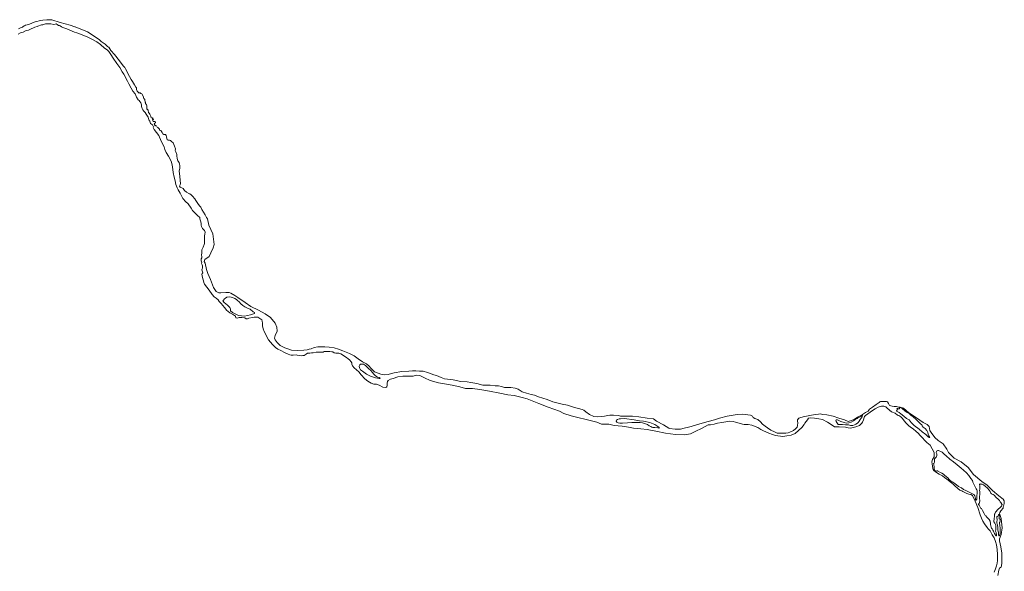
# Model space of a CAD drawing. Header units: metres. Extents: x 347609 to 404409, y 8547781 to 8605413.
# Tile 27 of 37: x 400250 to 403323, y 8585252 to 8586973. Entities that reach past the tile are written whole.
import ezdxf

# ---------------------------------------------------------------- set-up
doc = ezdxf.new("R2010")
doc.units = ezdxf.units.M
doc.layers.get('0').update_dxf_attribs({"color": 3})
doc.layers.add('01. RIO', color=7, linetype='Continuous', lineweight=5, true_color=0x2776bb)

# ---------------------------------------------------------------- blocks, each defined once
blk = doc.blocks.new('REIORORI')
at = {"layer": '01. RIO', "color": 152, "lineweight": 15, "true_color": 0x2776bb, "flags": 128}
for points in [[(400246.2, 8586944.6), (400254.9, 8586948), (400259.2, 8586949.9), (400261.8, 8586952.3), (400264.5, 8586953.7), (400268.5, 8586955.6), (400273.7, 8586957.1), (400277.1, 8586958.1), (400285.6, 8586961.3), (400291.8, 8586964), (400298.2, 8586965.8), (400303.4, 8586967.4), (400310.4, 8586969.5), (400315.7, 8586970.2), (400322.2, 8586971.5), (400335.1, 8586972.1), (400341.2, 8586972.4), (400346.6, 8586972.7), (400350.2, 8586972.1), (400375.9, 8586964.4), (400407.3, 8586955.5), (400422, 8586950.5), (400423.6, 8586950.4), (400430.6, 8586947.8), (400438.7, 8586944.2), (400461.8, 8586934.4), (400482.7, 8586921.4), (400499, 8586909.4), (400504.7, 8586905.1), (400516.3, 8586896.5), (400523.6, 8586889.2), (400526.7, 8586887.4), (400527.8, 8586886.8), (400534.6, 8586877.1), (400538.9, 8586872.1), (400541.7, 8586868.4), (400545.9, 8586863.7), (400561.3, 8586844.4), (400566.9, 8586837.1), (400574.2, 8586827.8), (400577.8, 8586823.5), (400580.3, 8586819.5), (400593, 8586795.8), (400598.2, 8586786.5), (400602.5, 8586779.4), (400608.8, 8586769.1), (400612.6, 8586762.7), (400614.2, 8586760.4), (400614.5, 8586758.8), (400614.6, 8586755.3), (400615.3, 8586751.8), (400616.9, 8586749.8), (400619.5, 8586747), (400621.4, 8586744.2), (400623.2, 8586743.6), (400624.3, 8586744.6), (400626, 8586744.4), (400628.3, 8586742.7), (400631.3, 8586741.1), (400636.5, 8586732.3), (400636.1, 8586730.2), (400637.9, 8586727.3), (400640.8, 8586723.8), (400640.7, 8586721), (400641.7, 8586717.6), (400642.9, 8586714.9), (400641.5, 8586713.7), (400642.8, 8586711.2), (400645.6, 8586706.9), (400646.7, 8586705.4), (400647.3, 8586700.9), (400646.9, 8586697), (400646.6, 8586693.8), (400646.8, 8586692.8), (400648.2, 8586693.2), (400649.2, 8586692.7), (400650.5, 8586690.6), (400650.9, 8586687.7), (400652.3, 8586685.5), (400652.5, 8586682.9), (400654.2, 8586681.1), (400655.9, 8586678.5), (400659, 8586671.7), (400659.6, 8586668.9), (400661.8, 8586668.1), (400663, 8586666.6), (400663.7, 8586665.8), (400664.6, 8586666.1), (400665.1, 8586665.4), (400665.2, 8586664.4), (400664.2, 8586663.5), (400663.5, 8586662.8), (400663.7, 8586662), (400664.6, 8586662.2), (400666, 8586662.3), (400667.2, 8586662), (400667.3, 8586661.3), (400665.8, 8586660.1), (400665.5, 8586658.5), (400665.3, 8586657), (400666.7, 8586655.6), (400669.8, 8586655.4), (400672.2, 8586655.2), (400673.8, 8586653.6), (400673.5, 8586651), (400671.7, 8586649.9), (400670.1, 8586647.6), (400671.3, 8586645.1), (400671.4, 8586642.9), (400671.5, 8586642), (400673.5, 8586642), (400674.2, 8586642.9), (400675.3, 8586642.2), (400676.5, 8586641.5), (400679.2, 8586637.2), (400681.2, 8586636), (400683.3, 8586634.8), (400686.2, 8586630.9), (400686.6, 8586629), (400687, 8586626.9), (400688.4, 8586626.8), (400689.8, 8586626.8), (400691.5, 8586625.7), (400694.7, 8586621.1), (400696.6, 8586617.1), (400699.8, 8586615), (400704.9, 8586614.4), (400706.9, 8586611.5), (400708.3, 8586606.8), (400710.3, 8586598.4), (400713.7, 8586597.1), (400718.1, 8586596.6), (400721.2, 8586595.7), (400724, 8586592.8), (400728.7, 8586589), (400732.9, 8586577.9), (400736, 8586569.8), (400735.6, 8586564.9), (400737.8, 8586560), (400740.8, 8586552.2), (400740.8, 8586548.2), (400742, 8586539.5), (400743.6, 8586532.4), (400747.8, 8586527.6), (400748.3, 8586521.9), (400749.8, 8586518.3), (400749.6, 8586509.9), (400748.1, 8586500.7), (400750.1, 8586484.3), (400750.6, 8586471.6), (400752.3, 8586461.5), (400751, 8586457.9), (400749.3, 8586453.6), (400750.7, 8586450.2), (400753.3, 8586449.6), (400756.6, 8586447.8), (400760.3, 8586446.1), (400764.2, 8586439.9), (400770.8, 8586434.8), (400778, 8586431), (400781.4, 8586429.4), (400784.9, 8586426.2), (400789.7, 8586422.2), (400796.3, 8586413.7), (400799.4, 8586408.7), (400807.6, 8586396.1), (400811.9, 8586390.8), (400815.1, 8586387.6), (400819, 8586380.5), (400829.3, 8586364.5), (400832.8, 8586356.1), (400836.3, 8586351.3), (400840.7, 8586331.8), (400853, 8586304.4), (400857, 8586271.4), (400854.1, 8586261.2), (400846.2, 8586245.1), (400841.1, 8586234.4), (400828.3, 8586224.2), (400826, 8586218.4), (400829.2, 8586212.7), (400833.6, 8586193.8), (400837.1, 8586180.6), (400845.3, 8586162), (400855.2, 8586136.8), (400863.6, 8586125.3), (400871.4, 8586120.7), (400878.2, 8586120.2), (400893.9, 8586121.4), (400904, 8586121.6), (400908.7, 8586119.2), (400921.7, 8586112.5), (400931.3, 8586105.7), (400953.8, 8586090.6), (400971.9, 8586078.5), (400995.8, 8586066.8), (401015.7, 8586055.5), (401032.5, 8586043.5), (401047.8, 8586026.1), (401052.9, 8586013.5), (401053.5, 8586000.9), (401047.4, 8585987.8), (401045.8, 8585979.4), (401047.3, 8585974.5), (401053.8, 8585965.3), (401063.5, 8585956.5), (401077.2, 8585949.4), (401089.6, 8585944.9), (401098.8, 8585941.4), (401117.4, 8585940.8), (401136.4, 8585942.3), (401147.4, 8585942.5), (401153.4, 8585944.5), (401159.8, 8585946.1), (401169.4, 8585949.8), (401180.4, 8585951.8), (401190.1, 8585952.5), (401202.3, 8585952.5), (401216.3, 8585951.4), (401231.7, 8585949.4), (401245.2, 8585945.4), (401258.2, 8585939.6), (401279.7, 8585931.5), (401294.3, 8585924.6), (401306.9, 8585915.3), (401319.7, 8585905.2), (401332.8, 8585899), (401340.7, 8585891.9), (401345.8, 8585885.5), (401358, 8585874.2), (401377.7, 8585866.9), (401388, 8585864.8), (401400.3, 8585865.9), (401410.4, 8585869.1), (401418.5, 8585871.5), (401443.1, 8585874.8), (401464.5, 8585876.5), (401476.4, 8585877.4), (401486.1, 8585877.4), (401498.4, 8585876.6), (401509.1, 8585875.8), (401512.6, 8585875), (401519.9, 8585873), (401529.3, 8585870.3), (401542.8, 8585865.3), (401551.4, 8585862.6), (401565.4, 8585857), (401575.6, 8585852.8), (401603.5, 8585848.8), (401626.6, 8585844.1), (401646.6, 8585842.8), (401658.3, 8585840.6), (401676.5, 8585837.9), (401695.4, 8585832.5), (401706.8, 8585832.5), (401719, 8585832.3), (401734.2, 8585830.7), (401744.6, 8585830.8), (401754, 8585828.8), (401763.1, 8585825.8), (401769.8, 8585825), (401775.6, 8585825.4), (401782.7, 8585825.4), (401796.1, 8585822.9), (401806.4, 8585819.8), (401818.8, 8585812.3), (401831.5, 8585808), (401846.9, 8585803.4), (401856.7, 8585801.3), (401869.3, 8585796.7), (401883.1, 8585792.3), (401896.3, 8585787.8), (401914.5, 8585780.7), (401943.5, 8585773.6), (401959.7, 8585770.4), (401978.2, 8585764.2), (402005.3, 8585757.1), (402011.1, 8585754.2), (402017, 8585749.7), (402028.3, 8585741.3), (402042.4, 8585735.2), (402052.3, 8585733.5), (402066.6, 8585734.4), (402075, 8585736.1), (402085.9, 8585737.9), (402091.8, 8585738.8), (402103.5, 8585738.6), (402118.9, 8585738.1), (402124.9, 8585736.2), (402143.2, 8585736.1), (402163, 8585735.5), (402182.1, 8585734.1), (402208.4, 8585729.9), (402228, 8585727.4), (402237.6, 8585720.6), (402259.2, 8585708.7), (402276.2, 8585698.2), (402278.1, 8585697.4), (402295.7, 8585694.9), (402313.1, 8585695.8), (402324.4, 8585698), (402337.1, 8585701.8), (402345.6, 8585703.6), (402362.3, 8585709.2), (402379.9, 8585714.6), (402398.8, 8585719.4), (402418.8, 8585724.5), (402434.4, 8585729.9), (402457.8, 8585736.4), (402489.6, 8585741.2), (402506.5, 8585741.7), (402531, 8585739.2), (402537.7, 8585736.4), (402539.2, 8585731.5), (402544.6, 8585728.3), (402554.4, 8585725.7), (402562.2, 8585717.9), (402569.1, 8585711), (402577.1, 8585705.1), (402584.2, 8585699.8), (402594.5, 8585692.5), (402605.8, 8585687.1), (402610.3, 8585685.1), (402611.8, 8585683.8), (402614.8, 8585682.9), (402623.5, 8585682.4), (402637, 8585682.4), (402641.3, 8585682.6), (402648.6, 8585684), (402653.7, 8585686), (402660.8, 8585689.1), (402665.5, 8585691.6), (402671.3, 8585696.7), (402676.7, 8585702), (402678.2, 8585707.2), (402678.4, 8585714.7), (402677.4, 8585720.8), (402678.2, 8585725), (402681.6, 8585729.4), (402685.6, 8585730.9), (402695.6, 8585733.9), (402722, 8585739.1), (402733.7, 8585740.7), (402743.3, 8585742.6), (402749.2, 8585742.9), (402755.7, 8585741.5), (402768.9, 8585740.4), (402788.8, 8585735.6), (402806.8, 8585729.6), (402824.7, 8585724.6), (402835.7, 8585719.6), (402846.4, 8585722.5), (402855.4, 8585726.9), (402865.2, 8585732.3), (402873.6, 8585736.6), (402880.5, 8585741.6), (402890.1, 8585747.7), (402898, 8585752), (402903.1, 8585757.9), (402911.9, 8585764.5), (402923.5, 8585772.1), (402932.5, 8585779), (402935, 8585780.8), (402936.6, 8585782.2), (402949.1, 8585781.6), (402955.6, 8585781.6), (402959.2, 8585780.2), (402962.1, 8585775.8), (402965.5, 8585769.7), (402972.9, 8585766.8), (402979.7, 8585766.3), (402987, 8585766.3), (402992.6, 8585764.1), (402998, 8585764.3), (403008.9, 8585760.5), (403025.1, 8585746.8), (403049.3, 8585730.4), (403069.8, 8585716.6), (403082.1, 8585710.3), (403089.3, 8585703.5), (403090, 8585697.9), (403090.9, 8585690.9), (403094.6, 8585684.9), (403106.6, 8585669.7), (403117.3, 8585660), (403132.4, 8585649.5), (403143.6, 8585633.3), (403148.9, 8585622.3), (403167.1, 8585605.4), (403189.1, 8585593.9), (403210.2, 8585575.9), (403227.4, 8585553.9), (403253.2, 8585532.3), (403270.2, 8585520.4), (403286.8, 8585504), (403306.2, 8585487.8), (403319.6, 8585477.1), (403323.2, 8585472.1), (403323.4, 8585464), (403321.9, 8585459.6), (403321, 8585455.7), (403320, 8585453.1), (403319.4, 8585449), (403312.9, 8585440.7), (403309, 8585435.6), (403308.1, 8585433.4), (403309.7, 8585429.1), (403313.6, 8585416.9), (403314.9, 8585406.6), (403316.2, 8585387.3), (403314, 8585366.7), (403308.8, 8585353), (403308.9, 8585346.8), (403312.9, 8585328.6), (403315.2, 8585308.9), (403316, 8585291.8), (403315.6, 8585288), (403315.8, 8585277.8), (403314.7, 8585269.7), (403313.4, 8585264.9), (403311.3, 8585263.4), (403308.7, 8585262), (403306.2, 8585255.9), (403303.3, 8585238.8)], [(403292.1, 8585249.3), (403295.5, 8585259.4), (403299.2, 8585269.5), (403301.4, 8585276.9), (403301.9, 8585285.6), (403302.4, 8585303.9), (403301.4, 8585320.1), (403299.5, 8585334.1), (403295.5, 8585345), (403292.1, 8585356.1), (403285.7, 8585365.7), (403279.1, 8585378.5), (403273.5, 8585384.9), (403269.5, 8585389.1), (403261.6, 8585400.5), (403256.3, 8585408.2), (403251.8, 8585418), (403248, 8585428.1), (403240.4, 8585450.7), (403232.7, 8585470.5), (403225.5, 8585486.2), (403223.6, 8585488.6), (403219.4, 8585491.3), (403212.8, 8585492.6), (403206.7, 8585495.2), (403193.7, 8585500.5), (403191.3, 8585502.9), (403184.4, 8585505.6), (403178, 8585509.8), (403169.3, 8585518.1), (403164.2, 8585523.4), (403158.8, 8585527.6), (403143.9, 8585539.6), (403136.9, 8585544.7), (403130.4, 8585549.6), (403120.4, 8585555.4), (403108.8, 8585561.9), (403103.8, 8585566.4), (403101.4, 8585569.2), (403100.4, 8585573.2), (403098.8, 8585580.2), (403097.8, 8585587.1), (403097.3, 8585593.8), (403099.2, 8585601.2), (403104.9, 8585609.2), (403104.1, 8585622.2), (403091.9, 8585645.6), (403081.9, 8585653.6), (403075.4, 8585660.3), (403067.8, 8585668), (403059.3, 8585676.9), (403055.2, 8585681.4), (403047.4, 8585689.1), (403039.6, 8585695.2), (403030, 8585702.5), (403025.2, 8585705.5), (403017.3, 8585714), (403010.6, 8585721.1), (403005.3, 8585728.2), (402999.9, 8585733.4), (402994.5, 8585738.2), (402990, 8585738.8), (402982.2, 8585745.1), (402971.7, 8585749.6), (402964.6, 8585755), (402956.9, 8585762.2), (402953.2, 8585765), (402947.8, 8585766.7), (402940.3, 8585766.7), (402936, 8585766.5), (402929.3, 8585763.5), (402920.3, 8585758.8), (402914.7, 8585755.3), (402905, 8585748.4), (402897.6, 8585742.9), (402890.5, 8585737.7), (402887.1, 8585734.9), (402886.1, 8585731.7), (402883.7, 8585724.1), (402881.1, 8585717.7), (402879, 8585714), (402871.4, 8585707.1), (402860.2, 8585703), (402843.3, 8585699), (402835.9, 8585699.6), (402827.9, 8585701.7), (402807.4, 8585703), (402793.6, 8585702.6), (402786.1, 8585707.6), (402771.7, 8585717.2), (402755.9, 8585725.6), (402744.5, 8585727.4), (402736.8, 8585728.2), (402731, 8585730), (402718.7, 8585730.8), (402712.5, 8585729.5), (402709.3, 8585724.6), (402701.2, 8585713.8), (402698.6, 8585710), (402691, 8585701.1), (402681.3, 8585690.8), (402670.2, 8585682.2), (402657.7, 8585676.6), (402644.8, 8585674.8), (402632.3, 8585672.9), (402609.5, 8585675.3), (402600.1, 8585678.3), (402588.7, 8585683.1), (402571.5, 8585690.1), (402563.7, 8585694), (402554.5, 8585700.3), (402535.1, 8585707.6), (402523.5, 8585709.8), (402511.8, 8585709.8), (402506.2, 8585711), (402496.2, 8585713.6), (402484.7, 8585717.5), (402476.6, 8585719.6), (402464.7, 8585719.9), (402453.7, 8585718.6), (402441.5, 8585716.6), (402427.7, 8585713.6), (402417.6, 8585711.2), (402406, 8585708.7), (402399.1, 8585708.4), (402380.2, 8585698.3), (402358.4, 8585688.5), (402343.7, 8585681.3), (402324.3, 8585677.4), (402297.1, 8585678.3), (402265.7, 8585682.8), (402235.5, 8585688.8), (402208.3, 8585693.9), (402188.5, 8585696.6), (402165.5, 8585698.1), (402150.3, 8585701.6), (402130.9, 8585705.2), (402105.2, 8585706.7), (402089, 8585710.6), (402066.3, 8585711.5), (402051.9, 8585716.9), (402034.9, 8585721.4), (402013.9, 8585726.5), (401996.6, 8585731.2), (401970.9, 8585736.9), (401948.8, 8585744.4), (401935.3, 8585751.6), (401899.7, 8585763.5), (401870.7, 8585775.8), (401834.5, 8585789.6), (401818.1, 8585794.1), (401793.6, 8585800), (401773.9, 8585802.7), (401749, 8585807.2), (401716.7, 8585813.8), (401686.2, 8585819.5), (401663.2, 8585821.8), (401641.4, 8585822.4), (401623.8, 8585827.5), (401600.2, 8585832.3), (401582.7, 8585835.3), (401557.1, 8585840.1), (401531.4, 8585847), (401513.4, 8585855), (401498.8, 8585863.1), (401488.9, 8585863.4), (401477.9, 8585861), (401459.2, 8585860.7), (401445.9, 8585860.8), (401430.8, 8585858.7), (401416.2, 8585853.5), (401407.5, 8585850.9), (401400, 8585847.4), (401397.6, 8585844.2), (401397.2, 8585838.8), (401397.1, 8585833.1), (401396.2, 8585827.7), (401393.3, 8585824.9), (401383, 8585826.3), (401372.2, 8585832.8), (401363.6, 8585836), (401355.8, 8585836.1), (401347.5, 8585838.9), (401336.6, 8585845.4), (401327.4, 8585852.4), (401316, 8585865.2), (401308.1, 8585874.4), (401293.8, 8585886.4), (401288.9, 8585893.3), (401287.2, 8585898.1), (401286.6, 8585901.8), (401284.4, 8585905.3), (401279.4, 8585911.4), (401275, 8585914.3), (401270, 8585918.5), (401262.2, 8585924.6), (401257.4, 8585927.7), (401252.2, 8585930.3), (401246.2, 8585932.7), (401242.2, 8585932.7), (401237.3, 8585932.8), (401231.3, 8585933.7), (401227.8, 8585936.4), (401224.4, 8585936.8), (401218.1, 8585937.2), (401206.9, 8585937.4), (401200.6, 8585937.2), (401197.3, 8585936.1), (401189.2, 8585936), (401180.6, 8585935.3), (401175.1, 8585935.1), (401166, 8585934), (401160.4, 8585933.5), (401156, 8585932.7), (401152, 8585932.5), (401148, 8585932), (401144.4, 8585929.5), (401141.4, 8585927.2), (401138.2, 8585925.4), (401134, 8585924.9), (401129, 8585924.3), (401123.3, 8585925.1), (401116.5, 8585925.8), (401112.6, 8585926.9), (401103.4, 8585926.6), (401096.9, 8585926.3), (401093.4, 8585927.6), (401087.6, 8585929.4), (401080.5, 8585932.9), (401076.4, 8585934.9), (401065.5, 8585941.2), (401055.6, 8585944.5), (401048, 8585950.3), (401038.6, 8585959.3), (401026.2, 8585974.5), (401021.9, 8585983.2), (401018.2, 8585991.2), (401012.6, 8585999.6), (401009.6, 8586008.7), (401007.6, 8586017.7), (401008.1, 8586025.9), (401007, 8586032.7), (401005.9, 8586036.1), (400999.8, 8586041), (400993.7, 8586044.6), (400987.9, 8586044.9), (400982, 8586044.7), (400976.2, 8586043.5), (400965.6, 8586042), (400961, 8586040), (400956.9, 8586039.6), (400953.2, 8586042.2), (400943.3, 8586043.4), (400934.8, 8586044), (400931.6, 8586042.9), (400928.4, 8586041.7), (400925.1, 8586042.9), (400923.3, 8586047.9), (400914.6, 8586053.7), (400906.3, 8586058.8), (400895.8, 8586066.5), (400890.1, 8586073.6), (400883, 8586082.4), (400879.9, 8586086), (400875.4, 8586090), (400872.9, 8586093.8), (400870, 8586099), (400862.9, 8586104.3), (400857.3, 8586108.3), (400850.9, 8586115.9), (400841.5, 8586128.8), (400834.6, 8586138.2), (400826.9, 8586147.8), (400825.2, 8586153), (400823.7, 8586158.1), (400822, 8586164.2), (400819.3, 8586174.2), (400818.4, 8586178.5), (400819.7, 8586180.5), (400821.7, 8586182.9), (400820.9, 8586186.1), (400819, 8586192.9), (400819.2, 8586195.5), (400820.9, 8586198), (400821.1, 8586201.1), (400820.3, 8586204.5), (400819.3, 8586208.3), (400817.6, 8586212.6), (400818.3, 8586213.8), (400817.5, 8586217), (400816.4, 8586220.2), (400816, 8586222.5), (400816.9, 8586226.4), (400819, 8586230.2), (400818.2, 8586234.2), (400817.4, 8586238.5), (400818.7, 8586245.5), (400818.8, 8586255.3), (400822.5, 8586263.1), (400825.9, 8586271.4), (400826.9, 8586274.3), (400827.2, 8586281.9), (400827.2, 8586288.8), (400826.8, 8586298.7), (400827.5, 8586303.8), (400828.7, 8586310.4), (400826.4, 8586314.7), (400822.5, 8586319.7), (400820.2, 8586321.4), (400817.6, 8586327.7), (400816.8, 8586331.4), (400816.4, 8586338.2), (400813.9, 8586345.2), (400812.3, 8586351.6), (400811.9, 8586355.8), (400805.1, 8586361.8), (400797.4, 8586369.4), (400789.4, 8586377), (400785.2, 8586384.5), (400776.3, 8586398.4), (400767.5, 8586405.2), (400760.6, 8586413.4), (400759, 8586415.1), (400751.1, 8586431.8), (400744.5, 8586441.6), (400741.2, 8586448), (400737.3, 8586459.1), (400735.4, 8586470.1), (400732.5, 8586481.1), (400729.4, 8586495.9), (400728.2, 8586505), (400725.5, 8586519.9), (400722.4, 8586531.7), (400714.1, 8586547), (400707.5, 8586558), (400703.1, 8586568.1), (400700.5, 8586575.7), (400691.2, 8586594.3), (400684.1, 8586611.7), (400669.8, 8586630), (400667, 8586636), (400667.2, 8586638.9), (400664.3, 8586644.5), (400658.4, 8586649.1), (400656.7, 8586656.1), (400653.4, 8586660.7), (400650.9, 8586668.4), (400645.2, 8586678.4), (400641.3, 8586683.3), (400637.1, 8586687.2), (400634.7, 8586691.1), (400631.8, 8586695.4), (400630.2, 8586702.2), (400630.1, 8586707.2), (400628.5, 8586712.9), (400625.3, 8586717.7), (400622.6, 8586720.4), (400620.2, 8586723.2), (400615.1, 8586730.9), (400610.1, 8586741.1), (400603, 8586750.2), (400597.7, 8586758.8), (400590.4, 8586772.5), (400586.1, 8586780.8), (400575.5, 8586802.7), (400569.5, 8586810.1), (400562.2, 8586823.9), (400553.7, 8586835.8), (400541.8, 8586853.1), (400534.7, 8586864.2), (400528.2, 8586873), (400522.6, 8586879), (400515.2, 8586884.1), (400502.1, 8586895.6), (400490.8, 8586903.2), (400477.4, 8586910.9), (400462.7, 8586918.5), (400444.7, 8586925.7), (400428.2, 8586932), (400421.2, 8586934), (400413.5, 8586936.8), (400397, 8586944.1), (400384.5, 8586948.4), (400380.6, 8586950.5), (400376.4, 8586954), (400374.1, 8586954.4), (400372.5, 8586954.2), (400370.6, 8586954.9), (400367.2, 8586958), (400363.4, 8586959.6), (400361, 8586959.1), (400356.8, 8586957.9), (400347.5, 8586959.6), (400339.2, 8586960.2), (400330.7, 8586959.4), (400322.6, 8586956.6), (400318.1, 8586956.5), (400306.9, 8586952.4), (400304.9, 8586951), (400297.4, 8586948.9), (400291, 8586945.8), (400287.5, 8586945), (400283.2, 8586942.9), (400277, 8586940.4), (400270.3, 8586938.7), (400261.1, 8586933.6), (400253, 8586931.9), (400245.5, 8586927.8)]]:
    blk.add_lwpolyline(points, dxfattribs=at)
for points in [[(400889.6, 8586102), (400886, 8586097.8), (400884.5, 8586095.3), (400888.3, 8586090.8), (400898.2, 8586082.6), (400905.6, 8586074.6), (400908.3, 8586070.2), (400908.5, 8586064.9), (400913.8, 8586059.5), (400932.7, 8586049.8), (400951.9, 8586048.1), (400970.8, 8586052.1), (400983.3, 8586056.5), (400982.4, 8586059.5), (400978.4, 8586061.8), (400968.9, 8586069.2), (400960.9, 8586072.5), (400952.9, 8586077.4), (400946.4, 8586081.6), (400939.9, 8586086.6), (400934.6, 8586092.1), (400929.6, 8586096.5), (400926.6, 8586099.5), (400921.8, 8586103), (400914.2, 8586106.6), (400906.2, 8586107.9), (400896.9, 8586107), (400892.7, 8586104.3)], [(401323.4, 8585897.9), (401328.9, 8585893.5), (401338.7, 8585885.1), (401345.8, 8585878), (401350.8, 8585871.7), (401355, 8585866.5), (401359.9, 8585862.6), (401363.7, 8585860), (401367.2, 8585857.7), (401372.2, 8585856.1), (401374.7, 8585854.6), (401374.2, 8585853.6), (401371.7, 8585853.5), (401360.4, 8585855.1), (401345.5, 8585860.4), (401332.1, 8585866.5), (401319.6, 8585876.8), (401313.7, 8585880.6), (401310.2, 8585887.2), (401310, 8585892.1), (401311.8, 8585896.3), (401313.8, 8585898), (401318.7, 8585898.5), (401322.2, 8585898.5)], [(402996.5, 8585762.2), (402996.9, 8585761.4), (402996.9, 8585760.4), (402996, 8585759.3), (402994.7, 8585758.8), (402993.6, 8585758.4), (402991.4, 8585759), (402989.5, 8585759.9), (402988.4, 8585760), (402988.4, 8585759.5), (402989.1, 8585757.8), (402989.7, 8585756.9), (402989.2, 8585755.2), (402988.1, 8585753.4), (402986.7, 8585752.6), (402986.4, 8585752), (402989.4, 8585750.3), (402995, 8585747.4), (403000.4, 8585743.6), (403009.9, 8585735.9), (403018.2, 8585729), (403026.2, 8585724.2), (403032.8, 8585716.2), (403042, 8585707.3), (403057.8, 8585695.2), (403067.5, 8585686.8), (403078, 8585678.5), (403084.4, 8585672.4), (403088.8, 8585669.5), (403090.6, 8585669.2), (403091.1, 8585669.9), (403090.3, 8585671.1), (403088.1, 8585674.7), (403085.9, 8585680.2), (403084.8, 8585684.8), (403081.6, 8585690.8), (403076.2, 8585697.3), (403070.4, 8585701.8), (403066.9, 8585706.2), (403066.2, 8585708.7), (403061.9, 8585712.1), (403055.4, 8585718.3), (403046.8, 8585726.5), (403038.8, 8585733.5), (403033, 8585738.4), (403025.9, 8585743.8), (403017.7, 8585748.8), (403011.9, 8585753.2), (403006.5, 8585758.1), (403003.5, 8585761.3), (403000.1, 8585762.6), (402997.6, 8585762.8), (402996.6, 8585762.5)], [(402125.5, 8585727.6), (402137.9, 8585728.2), (402168, 8585724.3), (402185.1, 8585721.5), (402196.7, 8585720), (402216.6, 8585716.7), (402232.6, 8585709.8), (402241.7, 8585703.2), (402245.8, 8585700.5), (402246.4, 8585699.4), (402245.1, 8585698.6), (402242.3, 8585699.3), (402232.4, 8585701), (402226.3, 8585700.2), (402223.5, 8585701.5), (402219.9, 8585703.8), (402214.7, 8585706.1), (402209.4, 8585709.8), (402199.9, 8585713.1), (402193.8, 8585715.2), (402186.8, 8585715.9), (402181.3, 8585716.3), (402170.5, 8585716.7), (402161.1, 8585716.7), (402147.7, 8585714.8), (402132.1, 8585714.2), (402122.9, 8585714.6), (402118.3, 8585715.2), (402114.3, 8585717.4), (402112.2, 8585720.5), (402113.3, 8585723.5), (402116, 8585725.8), (402121.5, 8585727.3)], [(402880.9, 8585738), (402879.3, 8585734.3), (402876.9, 8585730), (402873.7, 8585725.4), (402870.5, 8585720.4), (402867.2, 8585716.4), (402865.4, 8585714), (402860.3, 8585711.5), (402855.8, 8585708.7), (402850.9, 8585707), (402847.7, 8585706.6), (402843.6, 8585706.9), (402840.3, 8585708.1), (402837.4, 8585708.8), (402833.2, 8585709), (402828, 8585709.2), (402818.3, 8585710), (402811.5, 8585709.6), (402807.9, 8585709.6), (402805.3, 8585710.3), (402800.6, 8585715.7), (402798.2, 8585719.1), (402797.5, 8585722.2), (402798.3, 8585724.4), (402803, 8585724.3), (402813.5, 8585719.4), (402824, 8585716.4), (402831.2, 8585714.6), (402838.1, 8585714.7), (402845.4, 8585717.3), (402852.5, 8585720.9), (402857.1, 8585724.2), (402863.9, 8585728.2), (402866, 8585730.3), (402873.5, 8585734.2), (402877.6, 8585736.2), (402879.6, 8585737.5)], [(403115.9, 8585628.4), (403111.7, 8585626.6), (403110.8, 8585623), (403112.4, 8585618.7), (403113.2, 8585613.6), (403110.8, 8585607.9), (403105.8, 8585602.8), (403105.3, 8585593.7), (403104, 8585589.5), (403102.5, 8585588), (403103.1, 8585584.3), (403104, 8585577.4), (403104.4, 8585570), (403107.5, 8585565.1), (403110.8, 8585563.9), (403112.5, 8585565.5), (403115.5, 8585565.3), (403117.3, 8585563.7), (403122.1, 8585560.8), (403128.5, 8585557.7), (403133.5, 8585555.4), (403137.2, 8585552.3), (403141.8, 8585548), (403147.7, 8585542.7), (403150.3, 8585539.3), (403154.4, 8585535.4), (403160.7, 8585531.2), (403165.5, 8585528.1), (403168.5, 8585526.3), (403180.5, 8585516.9), (403190.1, 8585511.9), (403196.4, 8585507.4), (403203.3, 8585503.6), (403215.7, 8585497.8), (403224.5, 8585493.6), (403228.5, 8585491.5), (403231.6, 8585487.4), (403232.8, 8585482.9), (403233.6, 8585478.6), (403233.9, 8585476.5), (403234.7, 8585474.6), (403236, 8585474.3), (403237.5, 8585476.8), (403237.8, 8585486.9), (403238.5, 8585496.9), (403238.6, 8585502.6), (403237.7, 8585505.9), (403236, 8585509.5), (403233.8, 8585513), (403230.9, 8585517.1), (403229.4, 8585521.5), (403227.7, 8585526.2), (403225.6, 8585530.2), (403224.1, 8585534.9), (403219.2, 8585541.9), (403213.1, 8585551), (403205.1, 8585558.7), (403195.8, 8585567.7), (403188.8, 8585574.1), (403176.5, 8585583.8), (403164.9, 8585593), (403153.8, 8585601.8), (403142, 8585612), (403135.6, 8585617.7), (403132.6, 8585621), (403129.4, 8585623.5), (403125, 8585625.3), (403119.7, 8585627.5), (403117.5, 8585628.4), (403116.5, 8585628.6)], [(403298.5, 8585362.9), (403299, 8585366.2), (403297.6, 8585372.8), (403296.3, 8585377), (403296.6, 8585381.4), (403297.1, 8585387.4), (403297.1, 8585393.5), (403296.1, 8585398.1), (403293.7, 8585402.2), (403290.9, 8585405.9), (403290.9, 8585408.4), (403292.1, 8585415.8), (403292.3, 8585424.5), (403292.4, 8585429.2), (403292.5, 8585430), (403293.4, 8585431.7), (403294.8, 8585434), (403296.3, 8585436.7), (403297.8, 8585438.3), (403299.3, 8585439.3), (403301.5, 8585442.3), (403305, 8585446.5), (403309, 8585450.4), (403313.3, 8585453.8), (403314.6, 8585455.7), (403315.2, 8585456.8), (403316, 8585458.9), (403316.8, 8585460.5), (403316.8, 8585461.2), (403316.6, 8585461.7), (403315.8, 8585461.9), (403315.1, 8585462.6), (403314.6, 8585463.9), (403312.9, 8585466.6), (403311.8, 8585468), (403310.6, 8585469.2), (403309.5, 8585471.2), (403308.1, 8585472.9), (403306.1, 8585474.5), (403304, 8585477.1), (403298.3, 8585482.5), (403291.5, 8585489.2), (403288.4, 8585491.5), (403285.4, 8585492.3), (403282.9, 8585493.5), (403281.3, 8585495.9), (403279, 8585500.5), (403276, 8585505.6), (403271.2, 8585511.4), (403263.5, 8585517.8), (403258.3, 8585521.8), (403256.3, 8585523.1), (403254.1, 8585523.7), (403252.4, 8585523.6), (403250.5, 8585523.5), (403248.8, 8585524.2), (403247.8, 8585524.4), (403246.7, 8585523.7), (403246.4, 8585522.3), (403246.6, 8585519), (403246.6, 8585515.7), (403246.9, 8585512.2), (403246.7, 8585508.6), (403246.1, 8585504.3), (403246.7, 8585500.9), (403247.3, 8585497.4), (403247.1, 8585493.3), (403247.2, 8585490.4), (403246.3, 8585486.2), (403246, 8585480), (403246.6, 8585472.1), (403246.4, 8585466.5), (403244.7, 8585463.2), (403242.9, 8585461.9), (403242.9, 8585460.2), (403244.5, 8585458.1), (403248.8, 8585450.2), (403249.7, 8585448.4), (403251.7, 8585447.4), (403255.1, 8585442), (403260.1, 8585432.8), (403262.5, 8585428.6), (403264, 8585426), (403265.8, 8585425.2), (403269.3, 8585420.8), (403273.4, 8585416.9), (403275.7, 8585413.6), (403279.2, 8585408.2), (403280.1, 8585401.4), (403279.9, 8585397.8), (403281.1, 8585394.2), (403282.1, 8585389.7), (403283.2, 8585386.4), (403285.6, 8585384), (403287.2, 8585380.2), (403289.5, 8585377.2), (403291.1, 8585374.1), (403293.2, 8585369.7), (403294.9, 8585366.3), (403295.8, 8585364.7), (403297, 8585363.5), (403297.2, 8585363.2), (403298, 8585363.1)], [(403304.6, 8585375.1), (403304.2, 8585375.4), (403303.8, 8585376.7), (403303.3, 8585380.5), (403303, 8585385.3), (403303, 8585388.5), (403302.5, 8585395.4), (403301.3, 8585399.5), (403300.5, 8585403.6), (403300.1, 8585405.6), (403299.8, 8585408), (403300.3, 8585408.7), (403300.9, 8585410), (403300.7, 8585414.4), (403300.1, 8585417.4), (403299.8, 8585419.6), (403299.9, 8585421.4), (403301.3, 8585422.6), (403303.2, 8585424.4), (403304.3, 8585426), (403304.8, 8585427.7), (403305.5, 8585428.7), (403306.7, 8585429.3), (403307.1, 8585429.2), (403307.1, 8585428.5), (403307.4, 8585426.4), (403307.3, 8585424), (403307.8, 8585419.7), (403307, 8585415.4), (403308.6, 8585415.3), (403311, 8585414.5), (403310.7, 8585413.3), (403310.1, 8585408.6), (403309.4, 8585405.6), (403308.7, 8585403.8), (403308.8, 8585401.7), (403308.9, 8585399.7), (403309.4, 8585396.9), (403309.7, 8585392.9), (403310, 8585388.3), (403310, 8585384.6), (403310.2, 8585381.1), (403310.1, 8585378.5), (403310.6, 8585376.2), (403310.4, 8585370.6), (403309.6, 8585367), (403308.4, 8585364.1), (403307.3, 8585363), (403306.4, 8585363.1), (403305.5, 8585365.1), (403304.8, 8585371.9), (403304.9, 8585373.9), (403305, 8585374.7), (403304.8, 8585374.9)]]:
    blk.add_lwpolyline(points, close=True, dxfattribs=at)

msp = doc.modelspace()

# ---------------------------------------------------------------- block references
msp.add_blockref('REIORORI', (0, 0))

doc.saveas('drawing.dxf')
